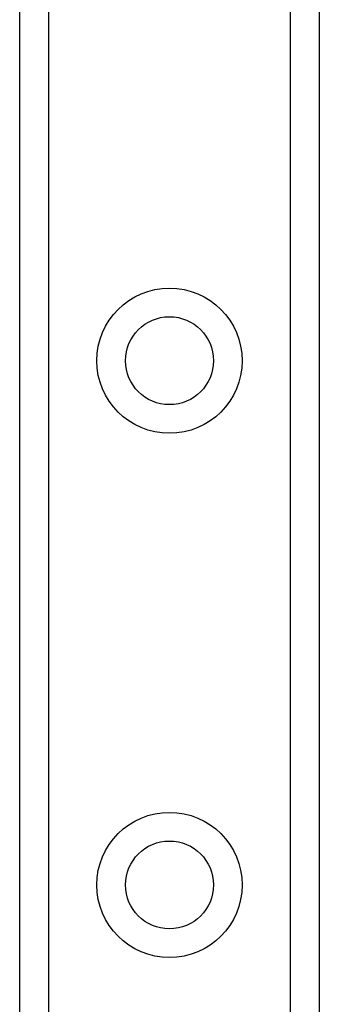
# Model space of a CAD drawing. Header units: inches. Extents: x 2.3 to 72.2, y 3.3 to 39.4.
# Tile 45 of 76: x 12.407 to 12.969, y 21.672 to 23.52. Entities that reach past the tile are written whole.
import ezdxf

# ---------------------------------------------------------------- set-up
doc = ezdxf.new("R2010")
doc.units = ezdxf.units.IN
doc.header["$MEASUREMENT"] = 0
doc.layers.add('Visible Edges(ANSI)', color=7, linetype='Continuous', lineweight=25)
doc.layers.add('Visible Tangent Edges(ANSI)', color=7, linetype='Continuous', lineweight=25)

msp = doc.modelspace()

# ---------------------------------------------------------------- linework, layer by layer
at = {"layer": 'Visible Edges(ANSI)'}
for p, q in [((12.4071, 8.7737), (12.4071, 26.1595)), ((12.9691, 26.1595), (12.9691, 8.7737))]:
    msp.add_line(p, q, dxfattribs=at)
for centre in [(12.6881, 22.88), (12.6881, 21.8958)]:
    msp.add_circle(centre, 0.0825, dxfattribs=at)
at = {"layer": 'Visible Tangent Edges(ANSI)'}
for p, q in [((12.461, 26.1595), (12.461, 8.7737)), ((12.9153, 8.7737), (12.9153, 26.1595))]:
    msp.add_line(p, q, dxfattribs=at)
for centre in [(12.6881, 22.88), (12.6881, 21.8958)]:
    msp.add_circle(centre, 0.1363, dxfattribs=at)

doc.saveas('drawing.dxf')
